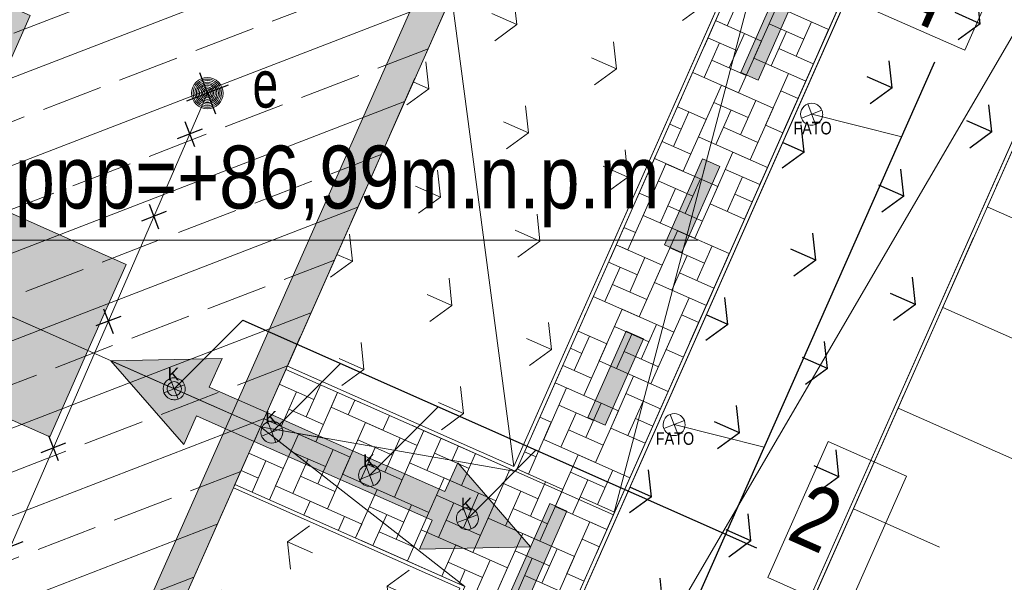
# Model space of a CAD drawing. Header units: metres. Extents: x 7446797 to 7447602, y 5789497 to 5790002.
# Tile 38 of 66: x 7447259 to 7447274, y 5789832 to 5789841. Entities that reach past the tile are written whole.
import ezdxf
from ezdxf.xclip import XClip

# ---------------------------------------------------------------- set-up
doc = ezdxf.new("R2010")
doc.units = ezdxf.units.M
doc.header["$MEASUREMENT"] = 0
doc.header["$XCLIPFRAME"] = 0
doc.linetypes.add('2_KTCR02', pattern=[1.5, 1, -0.5])
doc.linetypes.add('Kropki i Kreski', pattern=[3.6, 1.8, -0.9000000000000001, 0, -0.8999999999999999])
doc.layers.add('130-Z Teren', color=7, linetype='Continuous')
doc.layers.add('700-L Mapa 1_500 dwg', color=7, linetype='Continuous')
for name, color, linetype, lineweight in [('130-Z Teren1', 7, 'Continuous', 13), ('130-Z Teren114', 113, 'Continuous', 25), ('130-Z Teren21', 37, 'Continuous', 5), ('130-Z Teren252', 70, 'Continuous', 13), ('130-Z Teren69', 41, 'Continuous', 13), ('130-Z Teren93', 254, 'Continuous', 13), ('130-Z Teren94', 9, 'Continuous', 13), ('310-W Oświetlenie1', 7, 'Continuous', 13), ('450-K Belki21', 37, 'Continuous', 5), ('450-K Belki69', 41, 'Continuous', 13), ('708-L Opisy sytuacji 1_500 do legendy11', 7, 'Continuous', 13), ('708-L Opisy sytuacji 1_500 do legendy25', 5, 'Continuous', 13), ('708-L Opisy sytuacji 1_500 do legendy85', 1, 'Continuous', 25), ('718-L Elementy do rozbiórki85', 1, 'Continuous', 25), ('720-L Oznakowanie lądowiska1', 7, 'Continuous', 13), ('720-L Oznakowanie lądowiska253', 2, 'Continuous', 13), ('720-L Oznakowanie lądowiska91', 255, 'Continuous', 13), ('720-L Oznakowanie lądowiska94', 9, 'Continuous', 13), ('810-G Ogólne2', 4, 'Continuous', 20), ('ex_02_DXF_MZ_9_KTCR_D_L_17', 9, 'Continuous', 18), ('ex_02_DXF_MZ_9_SUPE_D_L_31', 9, 'Continuous', 18), ('ex_02_DXF_MZ_9_SUUE_D_T_97', 9, 'Continuous', 18), ('ex_02_DXF_MZ_9_SUUE_E_T_87', 9, 'Continuous', 18)]:
    doc.layers.add(name, color=color, linetype=linetype, lineweight=lineweight)
doc.styles.add('STYL_AUTOMATYCZNY_1', font='Arial.ttf', dxfattribs={"width": 0.7})
doc.styles.add('STYL_AUTOMATYCZNY_3', font='Arial Narrow.ttf')
doc.styles.add('STYL_AUTOMATYCZNY_4', font='Arial.ttf')
doc.dimstyles.new('STYL_AUTOMATYCZNY__3', dxfattribs={"dimtxt": 0.18, "dimasz": 0.456, "dimexe": 0.18, "dimexo": 0.0625, "dimgap": 0, "dimtad": 0, "dimtih": 1, "dimtoh": 1, "dimdec": 4, "dimzin": 0, "dimdsep": 46, "dimcen": 0.09, "dimadec": 0, "dimazin": 0, "dimtfac": 1, "dimtdec": 4, "dimtmove": 0, "dimatfit": 3, "dimldrblk": 'ARROWHEAD_1', "dimfxl": 1, "dimtolj": 1, "dimtzin": 0, "dimarcsym": 0})

# ---------------------------------------------------------------- blocks, each defined once
blk = doc.blocks.new('Rysunek_1_9', base_point=(7447199.999970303, 5789749.99999933, -0.8674))
at = {"layer": 'ex_02_DXF_MZ_9_KTCR_D_L_17', "color": 9, "linetype": '2_KTCR02', "lineweight": 18}
blk.add_line((7447265.513352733, 5789841.60130061, -0.8674), (7447259.409699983, 5789827.8271, -0.8674), dxfattribs=at)
at = {"layer": 'ex_02_DXF_MZ_9_SUPE_D_L_31', "color": 9, "linetype": 'Continuous', "lineweight": 18}
blk.add_line((7447261.604341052, 5789839.99365749, -0.8674), (7447258.031885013, 5789831.767771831, -0.8674), dxfattribs=at)
at = {"layer": 'ex_02_DXF_MZ_9_SUUE_D_T_97', "color": 9, "linetype": 'Continuous', "lineweight": 18}
for radius in [0.25, 0.225, 0.2, 0.175, 0.15, 0.125, 0.1, 0.075, 0.05, 0.025, 0.00715]:
    blk.add_circle((7447261.604341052, 5789839.99365749, -0.8674), radius, dxfattribs=at)
at = {"layer": 'ex_02_DXF_MZ_9_SUUE_E_T_87', "color": 9, "linetype": 'Continuous', "lineweight": 18, "insert": (7447262.322931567, 5789840.133929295, -0.8674), "char_height": 0.75, "attachment_point": 4, "style": 'STYL_AUTOMATYCZNY_1'}
blk.add_mtext('\\A1;{\\pql;\\fArial|b0|i0|c238|p0;\\W0.700000;e}', dxfattribs=at)
blk = doc.blocks.new('*X5', base_point=(7447251.909700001, 5789835.3271, -0.8674))
at = {"layer": '130-Z Teren93', "color": 254, "linetype": 'Continuous', "lineweight": 13}
for p, q in [((7447270.234864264, 5789841.889333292, -0.8674), (7447269.870248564, 5789841.066499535, -0.8674)), ((7447270.297265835, 5789840.549144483, -0.8674), (7447270.661881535, 5789841.37197824, -0.8674)), ((7447271.484715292, 5789841.00736254, -0.8674), (7447270.661881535, 5789841.37197824, -0.8674)), ((7447270.418804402, 5789840.823422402, -0.8674), (7447269.687396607, 5789841.147525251, -0.8674)), ((7447269.870248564, 5789841.066499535, -0.8674), (7447269.687396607, 5789841.147525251, -0.8674)), ((7447270.540342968, 5789841.097700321, -0.8674), (7447271.088898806, 5789840.854623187, -0.8674)), ((7447270.967360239, 5789840.580345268, -0.8674), (7447271.210437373, 5789841.128901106, -0.8674)), ((7447271.484715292, 5789841.00736254, -0.8674), (7447271.120099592, 5789840.184528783, -0.8674)), ((7447269.565858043, 5789840.873247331, -0.8674), (7447270.022987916, 5789840.67068305, -0.8674)), ((7447269.90144935, 5789840.396405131, -0.8674), (7447270.144526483, 5789840.944960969, -0.8674)), ((7447270.814620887, 5789840.976161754, -0.8674), (7447270.571543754, 5789840.427605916, -0.8674)), ((7447269.748709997, 5789840.792221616, -0.8674), (7447269.505632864, 5789840.243665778, -0.8674)), ((7447270.418804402, 5789840.823422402, -0.8674), (7447270.054188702, 5789840.000588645, -0.8674)), ((7447271.241638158, 5789840.458806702, -0.8674), (7447270.693082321, 5789840.701883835, -0.8674)), ((7447271.120099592, 5789840.184528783, -0.8674), (7447270.297265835, 5789840.549144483, -0.8674)), ((7447270.175727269, 5789840.274866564, -0.8674), (7447269.627171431, 5789840.517943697, -0.8674)), ((7447270.054188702, 5789840.000588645, -0.8674), (7447269.322780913, 5789840.324691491, -0.8674)), ((7447270.481205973, 5789839.483233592, -0.8674), (7447270.845821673, 5789840.306067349, -0.8674)), ((7447271.120102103, 5789840.18452767, -0.8674), (7447270.845821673, 5789840.306067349, -0.8674)), ((7447269.415295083, 5789839.299293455, -0.8674), (7447269.779910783, 5789840.122127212, -0.8674)), ((7447270.60274454, 5789839.757511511, -0.8674), (7447269.779910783, 5789840.122127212, -0.8674)), ((7447270.724283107, 5789840.03178943, -0.8674), (7447270.998563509, 5789839.910249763, -0.8674)), ((7447269.53683365, 5789839.573571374, -0.8674), (7447269.079703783, 5789839.776135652, -0.8674)), ((7447269.658372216, 5789839.847849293, -0.8674), (7447270.206928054, 5789839.604772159, -0.8674)), ((7447270.085389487, 5789839.33049424, -0.8674), (7447270.328466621, 5789839.879050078, -0.8674)), ((7447270.60274454, 5789839.757511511, -0.8674), (7447270.23812884, 5789838.934677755, -0.8674)), ((7447269.019478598, 5789839.146554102, -0.8674), (7447269.262555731, 5789839.69510994, -0.8674)), ((7447269.932650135, 5789839.726310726, -0.8674), (7447269.689573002, 5789839.177754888, -0.8674)), ((7447268.958165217, 5789839.501857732, -0.8674), (7447269.141017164, 5789839.420832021, -0.8674)), ((7447269.53683365, 5789839.573571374, -0.8674), (7447269.17221795, 5789838.750737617, -0.8674)), ((7447270.359667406, 5789839.208955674, -0.8674), (7447269.811111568, 5789839.452032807, -0.8674)), ((7447270.755486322, 5789839.361693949, -0.8674), (7447270.481205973, 5789839.483233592, -0.8674)), ((7447270.23812884, 5789838.934677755, -0.8674), (7447269.415295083, 5789839.299293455, -0.8674)), ((7447269.293756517, 5789839.025015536, -0.8674), (7447268.836626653, 5789839.227579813, -0.8674)), ((7447269.599235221, 5789838.233382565, -0.8674), (7447269.963850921, 5789839.056216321, -0.8674)), ((7447270.512409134, 5789838.813138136, -0.8674), (7447269.963850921, 5789839.056216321, -0.8674)), ((7447268.533324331, 5789838.049442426, -0.8674), (7447268.897940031, 5789838.872276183, -0.8674)), ((7447269.17221795, 5789838.750737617, -0.8674), (7447268.715088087, 5789838.953301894, -0.8674)), ((7447269.720773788, 5789838.507660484, -0.8674), (7447268.897940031, 5789838.872276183, -0.8674)), ((7447269.842312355, 5789838.781938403, -0.8674), (7447270.390868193, 5789838.538861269, -0.8674)), ((7447270.116590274, 5789838.660399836, -0.8674), (7447269.87351314, 5789838.111843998, -0.8674)), ((7447268.776401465, 5789838.597998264, -0.8674), (7447269.324957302, 5789838.354921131, -0.8674)), ((7447269.203418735, 5789838.080643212, -0.8674), (7447269.446495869, 5789838.62919905, -0.8674)), ((7447269.720773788, 5789838.507660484, -0.8674), (7447269.356158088, 5789837.684826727, -0.8674)), ((7447268.654862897, 5789838.323720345, -0.8674), (7447268.472010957, 5789838.404746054, -0.8674)), ((7447269.050679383, 5789838.476459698, -0.8674), (7447268.80760225, 5789837.92790386, -0.8674)), ((7447270.269331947, 5789838.264582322, -0.8674), (7447269.995051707, 5789838.386121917, -0.8674)), ((7447268.654862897, 5789838.323720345, -0.8674), (7447268.290247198, 5789837.500886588, -0.8674)), ((7447269.477696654, 5789837.959104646, -0.8674), (7447268.929140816, 5789838.202181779, -0.8674)), ((7447270.147793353, 5789837.990304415, -0.8674), (7447269.599235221, 5789838.233382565, -0.8674)), ((7447269.356158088, 5789837.684826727, -0.8674), (7447268.533324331, 5789838.049442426, -0.8674)), ((7447268.411785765, 5789837.775164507, -0.8674), (7447268.228933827, 5789837.856190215, -0.8674)), ((7447268.717264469, 5789836.983531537, -0.8674), (7447269.081880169, 5789837.806365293, -0.8674)), ((7447269.904713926, 5789837.441749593, -0.8674), (7447269.081880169, 5789837.806365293, -0.8674)), ((7447268.838803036, 5789837.257809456, -0.8674), (7447268.107395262, 5789837.581912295, -0.8674)), ((7447268.290247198, 5789837.500886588, -0.8674), (7447268.107395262, 5789837.581912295, -0.8674)), ((7447269.387358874, 5789837.014732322, -0.8674), (7447269.630436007, 5789837.56328816, -0.8674)), ((7447268.960341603, 5789837.532087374, -0.8674), (7447269.508897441, 5789837.289010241, -0.8674)), ((7447269.234619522, 5789837.410548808, -0.8674), (7447268.991542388, 5789836.86199297, -0.8674)), ((7447269.904713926, 5789837.441749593, -0.8674), (7447269.540098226, 5789836.618915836, -0.8674)), ((7447267.985856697, 5789837.307634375, -0.8674), (7447268.44298655, 5789837.105070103, -0.8674)), ((7447268.321447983, 5789836.830792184, -0.8674), (7447268.564525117, 5789837.379348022, -0.8674)), ((7447268.838803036, 5789837.257809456, -0.8674), (7447268.474187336, 5789836.434975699, -0.8674)), ((7447268.168708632, 5789837.226608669, -0.8674), (7447267.925631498, 5789836.678052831, -0.8674)), ((7447269.661636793, 5789836.893193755, -0.8674), (7447269.113080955, 5789837.136270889, -0.8674)), ((7447268.595725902, 5789836.709253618, -0.8674), (7447268.047170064, 5789836.95233075, -0.8674)), ((7447269.540098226, 5789836.618915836, -0.8674), (7447268.717264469, 5789836.983531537, -0.8674)), ((7447268.474187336, 5789836.434975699, -0.8674), (7447267.742779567, 5789836.759078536, -0.8674)), ((7447268.901204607, 5789835.917620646, -0.8674), (7447269.265820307, 5789836.740454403, -0.8674)), ((7447269.540100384, 5789836.618914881, -0.8674), (7447269.265820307, 5789836.740454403, -0.8674)), ((7447267.835293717, 5789835.733680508, -0.8674), (7447268.199909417, 5789836.556514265, -0.8674)), ((7447269.022743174, 5789836.191898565, -0.8674), (7447268.199909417, 5789836.556514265, -0.8674)), ((7447269.14428174, 5789836.466176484, -0.8674), (7447269.41856179, 5789836.344636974, -0.8674)), ((7447268.505388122, 5789835.764881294, -0.8674), (7447268.748465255, 5789836.313437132, -0.8674)), ((7447267.956832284, 5789836.007958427, -0.8674), (7447267.499702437, 5789836.210522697, -0.8674)), ((7447268.078370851, 5789836.282236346, -0.8674), (7447268.626926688, 5789836.039159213, -0.8674)), ((7447268.35264877, 5789836.16069778, -0.8674), (7447268.109571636, 5789835.612141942, -0.8674)), ((7447269.022743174, 5789836.191898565, -0.8674), (7447268.658127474, 5789835.369064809, -0.8674)), ((7447267.439477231, 5789835.580941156, -0.8674), (7447267.682554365, 5789836.129496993, -0.8674)), ((7447267.956832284, 5789836.007958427, -0.8674), (7447267.592216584, 5789835.18512467, -0.8674)), ((7447267.378163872, 5789835.936244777, -0.8674), (7447267.561015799, 5789835.855219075, -0.8674)), ((7447268.779666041, 5789835.643342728, -0.8674), (7447268.231110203, 5789835.886419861, -0.8674)), ((7447269.175484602, 5789835.79608116, -0.8674), (7447268.901204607, 5789835.917620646, -0.8674)), ((7447268.658127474, 5789835.369064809, -0.8674), (7447267.835293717, 5789835.733680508, -0.8674)), ((7447267.71375515, 5789835.459402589, -0.8674), (7447267.256625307, 5789835.661966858, -0.8674)), ((7447267.592216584, 5789835.18512467, -0.8674), (7447267.135086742, 5789835.387688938, -0.8674)), ((7447268.019233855, 5789834.667769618, -0.8674), (7447268.383849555, 5789835.490603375, -0.8674)), ((7447268.932407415, 5789835.247525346, -0.8674), (7447268.383849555, 5789835.490603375, -0.8674)), ((7447262.7488164, 5789835.362535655, -0.8674), (7447263.297372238, 5789835.119458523, -0.8674)), ((7447263.023094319, 5789835.240997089, -0.8674), (7447262.780017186, 5789834.692441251, -0.8674)), ((7447263.175833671, 5789834.845180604, -0.8674), (7447263.401847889, 5789835.355230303, -0.8674)), ((7447263.676125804, 5789835.233691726, -0.8674), (7447263.328573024, 5789834.449364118, -0.8674)), ((7447263.571650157, 5789834.997919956, -0.8674), (7447263.676125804, 5789835.233691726, -0.8674)), ((7447266.953322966, 5789834.48382948, -0.8674), (7447267.317938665, 5789835.306663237, -0.8674)), ((7447268.140772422, 5789834.942047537, -0.8674), (7447267.317938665, 5789835.306663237, -0.8674)), ((7447268.262310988, 5789835.216325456, -0.8674), (7447268.810866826, 5789834.973248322, -0.8674)), ((7447263.950403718, 5789835.112153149, -0.8674), (7447263.845928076, 5789834.876381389, -0.8674)), ((7447267.62341737, 5789834.515030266, -0.8674), (7447267.866494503, 5789835.063586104, -0.8674)), ((7447268.536588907, 5789835.09478689, -0.8674), (7447268.293511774, 5789834.546231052, -0.8674)), ((7447263.45011159, 5789834.723642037, -0.8674), (7447262.901555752, 5789834.96671917, -0.8674)), ((7447264.394483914, 5789834.633304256, -0.8674), (7447263.571650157, 5789834.997919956, -0.8674)), ((7447267.196400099, 5789835.032385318, -0.8674), (7447267.744955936, 5789834.789308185, -0.8674)), ((7447267.470678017, 5789834.910846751, -0.8674), (7447267.227600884, 5789834.362290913, -0.8674)), ((7447268.140772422, 5789834.942047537, -0.8674), (7447267.776156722, 5789834.11921378, -0.8674)), ((7447263.328573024, 5789834.449364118, -0.8674), (7447262.505739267, 5789834.813979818, -0.8674)), ((7447263.755590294, 5789833.932009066, -0.8674), (7447264.120205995, 5789834.754842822, -0.8674)), ((7447264.943039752, 5789834.390227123, -0.8674), (7447264.120205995, 5789834.754842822, -0.8674)), ((7447264.498959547, 5789834.869075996, -0.8674), (7447264.394483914, 5789834.633304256, -0.8674)), ((7447267.074861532, 5789834.758107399, -0.8674), (7447266.710245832, 5789833.935273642, -0.8674)), ((7447267.074861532, 5789834.758107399, -0.8674), (7447266.892009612, 5789834.839133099, -0.8674)), ((7447268.689330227, 5789834.698969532, -0.8674), (7447268.415050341, 5789834.820508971, -0.8674)), ((7447264.821501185, 5789834.115949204, -0.8674), (7447265.047515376, 5789834.625998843, -0.8674)), ((7447267.897695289, 5789834.393491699, -0.8674), (7447267.349139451, 5789834.636568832, -0.8674)), ((7447268.567791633, 5789834.424691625, -0.8674), (7447268.019233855, 5789834.667769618, -0.8674)), ((7447262.689679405, 5789833.748068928, -0.8674), (7447263.054295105, 5789834.570902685, -0.8674)), ((7447263.877128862, 5789834.206286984, -0.8674), (7447263.054295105, 5789834.570902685, -0.8674)), ((7447263.998667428, 5789834.480564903, -0.8674), (7447264.547223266, 5789834.237487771, -0.8674)), ((7447264.4256847, 5789833.963209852, -0.8674), (7447264.668761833, 5789834.51176569, -0.8674)), ((7447265.321793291, 5789834.504460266, -0.8674), (7447265.095779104, 5789833.994410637, -0.8674)), ((7447267.776156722, 5789834.11921378, -0.8674), (7447266.953322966, 5789834.48382948, -0.8674)), ((7447262.932756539, 5789834.296624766, -0.8674), (7447263.481312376, 5789834.053547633, -0.8674)), ((7447263.359773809, 5789833.779269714, -0.8674), (7447263.602850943, 5789834.327825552, -0.8674)), ((7447264.272945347, 5789834.359026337, -0.8674), (7447264.029868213, 5789833.810470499, -0.8674)), ((7447264.943039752, 5789834.390227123, -0.8674), (7447264.578424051, 5789833.567393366, -0.8674)), ((7447265.49159559, 5789834.147149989, -0.8674), (7447265.596071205, 5789834.38292169, -0.8674)), ((7447266.831784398, 5789834.209551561, -0.8674), (7447266.648932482, 5789834.290577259, -0.8674)), ((7447262.811217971, 5789834.022346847, -0.8674), (7447262.262662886, 5789834.265423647, -0.8674)), ((7447262.317312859, 5789833.648249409, -0.8674), (7447262.536940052, 5789834.143885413, -0.8674)), ((7447263.207034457, 5789834.175086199, -0.8674), (7447262.963957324, 5789833.626530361, -0.8674)), ((7447263.877128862, 5789834.206286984, -0.8674), (7447263.512513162, 5789833.383453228, -0.8674)), ((7447265.644334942, 5789833.751333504, -0.8674), (7447264.821501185, 5789834.115949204, -0.8674)), ((7447265.765873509, 5789834.025611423, -0.8674), (7447265.217317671, 5789834.268688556, -0.8674)), ((7447265.870349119, 5789834.261383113, -0.8674), (7447265.644334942, 5789833.751333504, -0.8674)), ((7447267.137263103, 5789833.41791859, -0.8674), (7447267.501878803, 5789834.240752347, -0.8674)), ((7447268.32471256, 5789833.876136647, -0.8674), (7447267.501878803, 5789834.240752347, -0.8674)), ((7447262.14112395, 5789833.991145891, -0.8674), (7447262.415401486, 5789833.869607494, -0.8674)), ((7447262.811217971, 5789834.022346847, -0.8674), (7447262.59159078, 5789833.526710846, -0.8674)), ((7447264.699962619, 5789833.841671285, -0.8674), (7447264.151406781, 5789834.084748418, -0.8674)), ((7447266.071352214, 5789833.233978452, -0.8674), (7447266.418904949, 5789834.01830596, -0.8674)), ((7447267.25880167, 5789833.692196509, -0.8674), (7447266.527393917, 5789834.01629934, -0.8674)), ((7447266.710245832, 5789833.935273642, -0.8674), (7447266.527393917, 5789834.01629934, -0.8674)), ((7447267.380340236, 5789833.966474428, -0.8674), (7447267.928896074, 5789833.723397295, -0.8674)), ((7447267.807357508, 5789833.449119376, -0.8674), (7447268.050434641, 5789833.997675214, -0.8674)), ((7447263.634051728, 5789833.657731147, -0.8674), (7447263.08549589, 5789833.90080828, -0.8674)), ((7447264.578424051, 5789833.567393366, -0.8674), (7447263.755590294, 5789833.932009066, -0.8674)), ((7447265.005441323, 5789833.050038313, -0.8674), (7447265.370057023, 5789833.87287207, -0.8674)), ((7447266.19289078, 5789833.508256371, -0.8674), (7447265.370057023, 5789833.87287207, -0.8674)), ((7447266.741446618, 5789833.265179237, -0.8674), (7447266.984523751, 5789833.813735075, -0.8674)), ((7447267.654618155, 5789833.844935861, -0.8674), (7447267.411541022, 5789833.296380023, -0.8674)), ((7447268.32471256, 5789833.876136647, -0.8674), (7447267.96009686, 5789833.05330289, -0.8674)), ((7447263.512513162, 5789833.383453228, -0.8674), (7447262.689679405, 5789833.748068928, -0.8674)), ((7447263.962980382, 5789832.91901803, -0.8674), (7447264.304146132, 5789833.688931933, -0.8674)), ((7447265.126979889, 5789833.324316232, -0.8674), (7447264.304146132, 5789833.688931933, -0.8674)), ((7447266.314429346, 5789833.78253429, -0.8674), (7447266.862985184, 5789833.539457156, -0.8674)), ((7447266.588707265, 5789833.660995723, -0.8674), (7447266.345630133, 5789833.112439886, -0.8674)), ((7447267.25880167, 5789833.692196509, -0.8674), (7447266.89418597, 5789832.869362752, -0.8674)), ((7447263.140146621, 5789833.283633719, -0.8674), (7447263.238235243, 5789833.504991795, -0.8674)), ((7447264.061069, 5789833.140376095, -0.8674), (7447263.238235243, 5789833.504991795, -0.8674)), ((7447265.248518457, 5789833.598594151, -0.8674), (7447265.797074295, 5789833.355517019, -0.8674)), ((7447265.675535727, 5789833.0812391, -0.8674), (7447265.918612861, 5789833.629794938, -0.8674)), ((7447266.19289078, 5789833.508256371, -0.8674), (7447265.82827508, 5789832.685422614, -0.8674)), ((7447268.081635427, 5789833.327580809, -0.8674), (7447267.533079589, 5789833.570657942, -0.8674)), ((7447264.182607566, 5789833.414654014, -0.8674), (7447264.731163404, 5789833.171576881, -0.8674)), ((7447264.609624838, 5789832.897298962, -0.8674), (7447264.85270197, 5789833.4458548, -0.8674)), ((7447265.522796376, 5789833.477055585, -0.8674), (7447265.279719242, 5789832.928499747, -0.8674)), ((7447267.015724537, 5789833.143640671, -0.8674), (7447266.467168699, 5789833.386717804, -0.8674)), ((7447267.96009686, 5789833.05330289, -0.8674), (7447267.137263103, 5789833.41791859, -0.8674)), ((7447263.688702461, 5789833.040556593, -0.8674), (7447263.786791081, 5789833.261914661, -0.8674)), ((7447264.456885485, 5789833.293115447, -0.8674), (7447264.237258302, 5789832.797479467, -0.8674)), ((7447265.126979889, 5789833.324316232, -0.8674), (7447264.785814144, 5789832.55440234, -0.8674)), ((7447265.949813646, 5789832.959700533, -0.8674), (7447265.401257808, 5789833.202777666, -0.8674)), ((7447266.89418597, 5789832.869362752, -0.8674), (7447266.071352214, 5789833.233978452, -0.8674)), ((7447264.061069, 5789833.140376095, -0.8674), (7447263.962980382, 5789832.91901803, -0.8674)), ((7447265.82827508, 5789832.685422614, -0.8674), (7447265.005441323, 5789833.050038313, -0.8674)), ((7447267.321203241, 5789832.3520077, -0.8674), (7447267.685818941, 5789833.174841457, -0.8674)), ((7447267.960098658, 5789833.053302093, -0.8674), (7447267.685818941, 5789833.174841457, -0.8674)), ((7447264.883902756, 5789832.775760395, -0.8674), (7447264.335346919, 5789833.018837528, -0.8674)), ((7447266.255292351, 5789832.168067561, -0.8674), (7447266.619908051, 5789832.990901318, -0.8674)), ((7447267.442741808, 5789832.626285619, -0.8674), (7447266.619908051, 5789832.990901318, -0.8674)), ((7447267.564280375, 5789832.900563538, -0.8674), (7447267.838560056, 5789832.77902419, -0.8674)), ((7447265.334369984, 5789832.311325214, -0.8674), (7447265.553997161, 5789832.806961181, -0.8674)), ((7447266.376830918, 5789832.44234548, -0.8674), (7447265.553997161, 5789832.806961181, -0.8674)), ((7447266.498369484, 5789832.716623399, -0.8674), (7447267.046925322, 5789832.473546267, -0.8674)), ((7447266.925386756, 5789832.199268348, -0.8674), (7447267.168463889, 5789832.747824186, -0.8674)), ((7447265.859475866, 5789832.01532821, -0.8674), (7447266.102552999, 5789832.563884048, -0.8674)), ((7447266.772647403, 5789832.595084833, -0.8674), (7447266.52957027, 5789832.046528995, -0.8674)), ((7447267.442741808, 5789832.626285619, -0.8674), (7447267.078126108, 5789831.803451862, -0.8674)), ((7447265.432458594, 5789832.532683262, -0.8674), (7447265.981014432, 5789832.289606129, -0.8674)), ((7447265.706736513, 5789832.411144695, -0.8674), (7447265.608647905, 5789832.18978665, -0.8674)), ((7447266.376830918, 5789832.44234548, -0.8674), (7447266.012215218, 5789831.619511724, -0.8674)), ((7447267.199664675, 5789832.077729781, -0.8674), (7447266.651108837, 5789832.320806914, -0.8674)), ((7447267.595482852, 5789832.230468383, -0.8674), (7447267.321203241, 5789832.3520077, -0.8674))]:
    blk.add_line(p, q, dxfattribs=at)
blk = doc.blocks.new('ARROWHEAD_1')
at = {"color": 0, "linetype": 'Continuous', "lineweight": 0}
blk.add_line((0, 0), (-1, 0), dxfattribs=at)
blk.add_circle((0, 0), 0.25, dxfattribs=at)

msp = doc.modelspace()

# ---------------------------------------------------------------- hatches: boundary and pattern name
at = {"layer": '130-Z Teren114', "linetype": 'Continuous', "lineweight": 25}
h = msp.add_hatch(dxfattribs=at)
h.set_pattern_fill('TRAWA', color=113, style=0, pattern_type=2)
h.set_pattern_definition([(156.1008093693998, (7447268.847982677, 5789831.848146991), (1.215386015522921, 2.742779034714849), [0.4330125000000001, -1.29904]), (156.1008093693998, (7447268.663903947, 5789833.570388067), (1.215386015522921, 2.742779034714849), [0.4330125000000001, -1.29904]), (96.10080936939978, (7447268.847982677, 5789831.848146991), (2.98300932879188, 0.3188343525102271), [0.4330125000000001, -1.29904]), (96.10080936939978, (7447267.264439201, 5789832.549850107), (2.98300932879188, 0.3188343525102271), [0.4330125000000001, -1.29904]), (216.1008093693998, (7447268.847982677, 5789831.848146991), (-1.76762331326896, 2.423944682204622), [0.4330125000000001, -1.29904]), (216.1008093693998, (7447267.264439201, 5789832.549850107), (-1.76762331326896, 2.423944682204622), [0.4330125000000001, -1.29904])])
h.paths.add_polyline_path([(7447262.342294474, 5789820.227423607), (7447264.037727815, 5789815.833790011), (7447277.479621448, 5789846.168434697), (7447273.086309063, 5789844.47359529)])
at = {"layer": '130-Z Teren252', "linetype": 'Continuous', "lineweight": 13}
h = msp.add_hatch(dxfattribs=at)
h.set_pattern_fill('TRAWA', color=70, style=0, pattern_type=2)
h.set_pattern_definition([(156.1008166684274, (7447264.276683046, 5789833.873790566), (1.215385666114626, 2.742779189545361), [0.4330125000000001, -1.29904]), (156.1008166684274, (7447264.092604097, 5789835.596031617), (1.215385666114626, 2.742779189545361), [0.4330125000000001, -1.29904]), (96.10081666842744, (7447264.276683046, 5789833.873790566), (2.98300928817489, 0.3188347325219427), [0.4330125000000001, -1.29904]), (96.10081666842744, (7447262.693139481, 5789834.57549348), (2.98300928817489, 0.3188347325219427), [0.4330125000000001, -1.29904]), (216.1008166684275, (7447264.276683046, 5789833.873790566), (-1.767623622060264, 2.423944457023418), [0.4330125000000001, -1.29904]), (216.1008166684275, (7447262.693139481, 5789834.57549348), (-1.767623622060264, 2.423944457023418), [0.4330125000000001, -1.29904])])
h.paths.add_polyline_path([(7447266.479784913, 5789834.056956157), (7447270.685019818, 5789843.546973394), (7447265.486627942, 5789841.540995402), (7447262.877600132, 5789835.653163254)])
h = msp.add_hatch(dxfattribs=at)
h.set_pattern_fill('TRAWA', color=70, style=0, pattern_type=2)
h.set_pattern_definition([(336.1008166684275, (7447264.27668306, 5789833.873790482), (1.215385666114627, 2.742779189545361), [0.4330125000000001, -1.29904]), (336.1008166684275, (7447264.46076201, 5789832.151549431), (1.215385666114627, 2.742779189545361), [0.4330125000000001, -1.29904]), (276.1008166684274, (7447264.27668306, 5789833.873790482), (2.98300928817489, 0.3188347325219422), [0.4330125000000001, -1.29904]), (276.1008166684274, (7447265.860226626, 5789833.172087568), (2.98300928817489, 0.3188347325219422), [0.4330125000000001, -1.29904]), (36.10081666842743, (7447264.27668306, 5789833.873790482), (-1.767623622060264, 2.423944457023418), [0.4330125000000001, -1.29904]), (36.10081666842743, (7447265.860226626, 5789833.172087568), (-1.767623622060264, 2.423944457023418), [0.4330125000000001, -1.29904])])
h.paths.add_polyline_path([(7447265.620911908, 5789832.118725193), (7447262.018727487, 5789833.71493278), (7447259.409699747, 5789827.827099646), (7447261.415676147, 5789822.628709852)])
at = {"layer": '130-Z Teren93', "linetype": 'Continuous', "lineweight": 13}
h = msp.add_hatch(dxfattribs=at)
h.set_pattern_fill('BETON_ZBROJONY', color=254, style=0, pattern_type=2)
h.set_pattern_definition([(21.10081458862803, (7447255.591217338, 5789837.722512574), (-0.4680130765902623, 1.212832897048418), []), (21.10081458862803, (7447255.3572108, 5789838.328929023), (-0.4680130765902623, 1.212832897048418), [0.974999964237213, -0.324999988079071])])
h.paths.add_polyline_path([(7447251.772735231, 5789847.617925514), (7447248.734269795, 5789840.760977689), (7447245.695804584, 5789833.904030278), (7447259.409700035, 5789827.827099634), (7447262.448165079, 5789834.684047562), (7447265.486630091, 5789841.54099546)])
at = {"layer": '720-L Oznakowanie lądowiska253', "linetype": 'Continuous', "lineweight": 13}
for points in [[(7447248.734269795, 5789840.760977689), (7447249.191399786, 5789840.558413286), (7447252.027300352, 5789846.958231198), (7447264.82693601, 5789841.286429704), (7447261.991035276, 5789834.886611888), (7447262.448165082, 5789834.68404756), (7447265.486630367, 5789841.540995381), (7447251.772734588, 5789847.617925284)], [(7447248.734269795, 5789840.760977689), (7447245.695804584, 5789833.904030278), (7447259.409700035, 5789827.827099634), (7447262.448165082, 5789834.68404756), (7447261.991035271, 5789834.886611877), (7447259.155134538, 5789828.486794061), (7447246.355498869, 5789834.158595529), (7447249.191399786, 5789840.558413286)]]:
    msp.add_hatch(color=2, dxfattribs=at).paths.add_polyline_path(points)
at = {"layer": '720-L Oznakowanie lądowiska91', "linetype": 'Continuous', "lineweight": 13}
for points in [[(7447251.477048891, 5789839.545591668), (7447255.408365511, 5789837.803538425), (7447255.610929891, 5789838.260668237), (7447254.422392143, 5789838.787335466), (7447254.5844437, 5789839.153039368), (7447257.327222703, 5789837.937653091), (7447257.165171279, 5789837.571949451), (7447255.976633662, 5789838.09861668), (7447255.774069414, 5789837.641486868), (7447259.705386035, 5789835.899433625), (7447260.313079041, 5789837.270823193), (7447257.570299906, 5789838.486209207), (7447258.785686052, 5789841.228988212), (7447256.042906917, 5789842.444374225), (7447254.827521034, 5789839.701595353), (7447252.084741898, 5789840.916981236)], [(7447270.361752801, 5789840.201053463), (7447270.969441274, 5789841.572444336), (7447270.69516299, 5789841.693982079), (7447270.087474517, 5789840.322591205)], [(7447251.477048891, 5789839.545591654), (7447250.869355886, 5789838.174202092), (7447253.61213488, 5789836.95881595), (7447252.396748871, 5789834.216037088), (7447255.139527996, 5789833.000651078), (7447256.354913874, 5789835.743430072), (7447259.097692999, 5789834.528044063), (7447259.705386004, 5789835.899433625), (7447255.774069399, 5789837.641486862), (7447255.571505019, 5789837.184357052), (7447256.760042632, 5789836.657689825), (7447256.597991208, 5789836.291985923), (7447253.855212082, 5789837.507372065), (7447254.017263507, 5789837.873075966), (7447255.205801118, 5789837.346408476), (7447255.408365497, 5789837.803538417)], [(7447269.146375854, 5789837.458271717), (7447269.17620052, 5789837.525578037), (7447269.754064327, 5789838.829662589), (7447269.542930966, 5789838.923219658), (7447269.479786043, 5789838.951200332), (7447268.87209757, 5789837.57980946)], [(7447267.930998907, 5789834.715489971), (7447268.538687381, 5789836.086880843), (7447268.264409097, 5789836.208418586), (7447267.656720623, 5789834.837027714)], [(7447266.745185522, 5789832.779942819), (7447265.586216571, 5789834.113843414), (7447265.383652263, 5789833.65671356), (7447263.463706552, 5789834.50748395), (7447262.549447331, 5789834.912612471), (7447261.635187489, 5789835.317741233), (7447261.837751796, 5789835.774871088), (7447260.071089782, 5789835.737382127), (7447261.230058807, 5789834.403481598), (7447261.432623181, 5789834.860611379), (7447262.346882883, 5789834.455482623), (7447263.261142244, 5789834.050354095), (7447265.181087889, 5789833.199583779), (7447264.978523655, 5789832.742453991)], [(7447267.323314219, 5789833.344096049), (7447267.049036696, 5789833.465635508), (7447266.441339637, 5789832.09424844), (7447266.71561716, 5789831.97270898)]]:
    msp.add_hatch(color=8, dxfattribs=at).paths.add_polyline_path(points)

# ---------------------------------------------------------------- linework, layer by layer
at = {"layer": '130-Z Teren1', "color": 7, "linetype": 'Continuous', "lineweight": 13, "elevation": -0.8674, "flags": 128}
for points in [[(7447251.772735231, 5789847.617925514), (7447248.734269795, 5789840.760977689), (7447245.695804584, 5789833.904030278), (7447259.409700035, 5789827.827099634), (7447262.448165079, 5789834.684047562), (7447265.486630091, 5789841.54099546)], [(7447262.342294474, 5789820.227423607), (7447264.037727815, 5789815.833790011), (7447277.479621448, 5789846.168434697), (7447273.086309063, 5789844.47359529)], [(7447268.064574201, 5789833.289073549), (7447273.007146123, 5789844.443047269), (7447270.764180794, 5789843.577520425), (7447266.510330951, 5789833.977793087), (7447262.853292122, 5789835.598307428), (7447262.448165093, 5789834.684047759), (7447262.043035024, 5789833.769787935), (7447265.700074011, 5789832.149273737), (7447261.446224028, 5789822.549546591), (7447262.311747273, 5789820.3065866), (7447267.254316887, 5789831.46055426)], [(7447266.479784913, 5789834.056956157), (7447270.685019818, 5789843.546973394), (7447265.486627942, 5789841.540995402), (7447262.877600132, 5789835.653163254)], [(7447265.620911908, 5789832.118725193), (7447261.415676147, 5789822.628709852), (7447259.409699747, 5789827.827099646), (7447262.018727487, 5789833.71493278)]]:
    msp.add_lwpolyline(points, close=True, dxfattribs=at)
at = {"layer": '130-Z Teren1', "color": 7, "linetype": 'Continuous', "lineweight": 13, "elevation": -0.8674}
for points in [[(7447274.008826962, 5789838.187741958), (7447276.751605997, 5789836.972355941)], [(7447273.298785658, 5789836.585381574), (7447274.670175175, 5789835.977688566)], [(7447272.588744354, 5789834.98302119), (7447275.331523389, 5789833.767635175)], [(7447271.87870305, 5789833.380660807), (7447273.250092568, 5789832.772967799)]]:
    msp.add_lwpolyline(points, dxfattribs=at)
at = {"layer": '130-Z Teren21', "color": 37, "linetype": 'Continuous', "lineweight": 5}
for p, q in [((7447273.086309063, 5789844.47359529, -0.8674), (7447262.342294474, 5789820.227423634, -0.8674)), ((7447273.007145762, 5789844.443047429, -0.8674), (7447262.311746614, 5789820.306586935, -0.8674)), ((7447270.685021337, 5789843.546973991, -0.8674), (7447266.479784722, 5789834.056955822, -0.8674)), ((7447270.764184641, 5789843.577521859, -0.8674), (7447266.510332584, 5789833.977792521, -0.8674)), ((7447262.877600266, 5789835.653163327, -0.8674), (7447262.853292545, 5789835.598307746, -0.8674)), ((7447266.510332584, 5789833.977792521, -0.8674), (7447262.853292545, 5789835.598307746, -0.8674)), ((7447266.479784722, 5789834.056955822, -0.8674), (7447262.877600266, 5789835.653163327, -0.8674)), ((7447262.043035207, 5789833.76978836, -0.8674), (7447262.018727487, 5789833.71493278, -0.8674)), ((7447265.620911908, 5789832.118725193, -0.8674), (7447262.018727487, 5789833.71493278, -0.8674)), ((7447265.70007521, 5789832.149273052, -0.8674), (7447262.043035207, 5789833.76978836, -0.8674))]:
    msp.add_line(p, q, dxfattribs=at)
at = {"layer": '130-Z Teren69', "color": 41, "linetype": 'Kropki i Kreski', "lineweight": 13}
for p, q in [((7447273.007145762, 5789844.443047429, -0.8674), (7447262.311746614, 5789820.306586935, -0.8674)), ((7447266.510332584, 5789833.977792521, -0.8674), (7447270.76418345, 5789843.577519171, -0.8674)), ((7447266.510332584, 5789833.977792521, -0.8674), (7447262.853292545, 5789835.598307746, -0.8674)), ((7447265.70007521, 5789832.149273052, -0.8674), (7447262.043035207, 5789833.76978836, -0.8674))]:
    msp.add_line(p, q, dxfattribs=at)
at = {"layer": '130-Z Teren94', "color": 9, "linetype": 'Continuous', "lineweight": 13}
for p, q in [((7447262.342294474, 5789820.227423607, -0.8674), (7447277.479621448, 5789846.168434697, -0.8674)), ((7447268.064574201, 5789833.289073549, -0.8674), (7447270.764180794, 5789843.577520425, -0.8674)), ((7447266.479784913, 5789834.056956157, -0.8674), (7447265.486627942, 5789841.540995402, -0.8674)), ((7447248.734269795, 5789840.760977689, -0.8674), (7447262.448165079, 5789834.684047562, -0.8674)), ((7447262.448165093, 5789834.684047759, -0.8674), (7447265.700074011, 5789832.149273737, -0.8674)), ((7447266.510330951, 5789833.977793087, -0.8674), (7447262.448165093, 5789834.684047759, -0.8674)), ((7447268.064574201, 5789833.289073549, -0.8674), (7447266.510330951, 5789833.977793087, -0.8674))]:
    msp.add_line(p, q, dxfattribs=at)
at = {"layer": '310-W Oświetlenie1', "color": 7, "linetype": 'Continuous', "lineweight": 13}
for p, q in [((7447271.152263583, 5789839.822044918, -0.8674), (7447271.278267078, 5789839.495512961, -0.8674)), ((7447271.37853131, 5789839.721780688, -0.8674), (7447271.051999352, 5789839.595777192, -0.8674)), ((7447261.139777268, 5789835.128474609, -0.8674), (7447261.013773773, 5789835.455006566, -0.8674)), ((7447260.913509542, 5789835.22873884, -0.8674), (7447261.2400415, 5789835.354742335, -0.8674)), ((7447262.694018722, 5789834.439755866, -0.8674), (7447262.568015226, 5789834.766287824, -0.8674)), ((7447269.190836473, 5789834.784778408, -0.8674), (7447268.864304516, 5789834.658774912, -0.8674)), ((7447268.964568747, 5789834.885042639, -0.8674), (7447269.090572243, 5789834.558510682, -0.8674)), ((7447262.467750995, 5789834.540020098, -0.8674), (7447262.794282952, 5789834.666023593, -0.8674)), ((7447264.021992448, 5789833.851301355, -0.8674), (7447264.348524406, 5789833.977304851, -0.8674)), ((7447264.248260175, 5789833.751037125, -0.8674), (7447264.122256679, 5789834.077569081, -0.8674)), ((7447265.802501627, 5789833.062318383, -0.8674), (7447265.676498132, 5789833.38885034, -0.8674)), ((7447265.576233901, 5789833.162582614, -0.8674), (7447265.902765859, 5789833.288586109, -0.8674))]:
    msp.add_line(p, q, dxfattribs=at)
at = {"layer": '310-W Oświetlenie1', "color": 7, "linetype": 'Continuous', "lineweight": 13, "elevation": -0.8674, "flags": 128}
for points in [[(7447271.144367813, 5789839.498783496, -0.9999999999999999), (7447271.286162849, 5789839.818774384, -0.9999999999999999)], [(7447261.147673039, 5789835.451736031, -0.9999999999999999), (7447261.005878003, 5789835.131745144, -0.9999999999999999)], [(7447262.701914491, 5789834.763017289, -0.9999999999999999), (7447262.560119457, 5789834.443026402, -0.9999999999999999)], [(7447268.956672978, 5789834.561781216, -0.9999999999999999), (7447269.098468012, 5789834.881772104, -0.9999999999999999)], [(7447264.256155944, 5789834.074298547, -0.9999999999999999), (7447264.114360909, 5789833.754307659, -0.9999999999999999)], [(7447265.810397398, 5789833.385579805, -0.9999999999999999), (7447265.668602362, 5789833.065588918, -0.9999999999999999)]]:
    msp.add_lwpolyline(points, format="xyb", close=True, dxfattribs=at)
at = {"layer": '450-K Belki21', "color": 37, "linetype": 'Continuous', "lineweight": 5}
for p, q in [((7447264.068248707, 5789815.75469659, -0.8674), (7447277.5587843, 5789846.198981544, -0.8674)), ((7447264.037700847, 5789815.833859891, -0.8674), (7447277.479621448, 5789846.168434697, -0.8674))]:
    msp.add_line(p, q, dxfattribs=at)
at = {"layer": '450-K Belki69', "color": 41, "linetype": 'Kropki i Kreski', "lineweight": 13}
msp.add_line((7447264.068248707, 5789815.75469659, -0.8674), (7447277.5587843, 5789846.198981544, -0.8674), dxfattribs=at)
at = {"layer": '708-L Opisy sytuacji 1_500 do legendy11', "color": 7, "linetype": 'Continuous', "lineweight": 13, "elevation": -0.8674, "flags": 128}
for points in [[(7447271.486997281, 5789841.634462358), (7447272.039529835, 5789842.88137092), (7447274.203637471, 5789841.922407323), (7447273.651104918, 5789840.675498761)], [(7447271.477687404, 5789834.451711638), (7447272.724593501, 5789833.899180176), (7447271.765630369, 5789831.735073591), (7447270.518724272, 5789832.287605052)]]:
    msp.add_lwpolyline(points, close=True, dxfattribs=at)
at = {"layer": '708-L Opisy sytuacji 1_500 do legendy11', "color": 7, "linetype": 'Continuous', "lineweight": 13, "elevation": -0.8674}
for points in [[(7447271.215265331, 5789839.65877894), (7447272.648489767, 5789839.301485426)], [(7447262.631016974, 5789834.603021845), (7447263.721403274, 5789835.693408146)], [(7447264.185258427, 5789833.914303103), (7447265.275644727, 5789835.004689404)], [(7447269.027570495, 5789834.721776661), (7447270.460794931, 5789834.364483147)], [(7447265.73949988, 5789833.225584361), (7447266.82988618, 5789834.315970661)]]:
    msp.add_lwpolyline(points, dxfattribs=at)
at = {"layer": '708-L Opisy sytuacji 1_500 do legendy25', "color": 5, "linetype": 'Continuous', "lineweight": 13}
msp.add_line((7447258.042703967, 5789837.657765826, -0.8674), (7447269.406303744, 5789837.657765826, -0.8674), dxfattribs=at)
at = {"layer": '718-L Elementy do rozbiórki85', "color": 1, "linetype": 'Continuous', "lineweight": 25}
for p, q in [((7447261.47705828, 5789840.323504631, -0.8674), (7447261.731623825, 5789839.663810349, -0.8674)), ((7447261.934188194, 5789840.120940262, -0.8674), (7447261.274493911, 5789839.866374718, -0.8674)), ((7447261.245455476, 5789839.541048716, -0.8674), (7447261.398194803, 5789839.145232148, -0.8674)), ((7447261.519733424, 5789839.419510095, -0.8674), (7447261.123916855, 5789839.266770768, -0.8674)), ((7447260.676324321, 5789838.230575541, -0.8674), (7447260.829063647, 5789837.834758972, -0.8674)), ((7447260.950602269, 5789838.10903692, -0.8674), (7447260.5547857, 5789837.956297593, -0.8674)), ((7447259.953241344, 5789836.565615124, -0.8674), (7447260.10598067, 5789836.169798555, -0.8674)), ((7447260.227519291, 5789836.444076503, -0.8674), (7447259.831702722, 5789836.291337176, -0.8674)), ((7447259.076448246, 5789834.546724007, -0.8674), (7447259.229187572, 5789834.150907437, -0.8674)), ((7447259.350726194, 5789834.425185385, -0.8674), (7447258.954909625, 5789834.272446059, -0.8674)), ((7447258.669724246, 5789832.85712014, -0.8674), (7447258.273907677, 5789832.704380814, -0.8674))]:
    msp.add_line(p, q, dxfattribs=at)
at = {"layer": '720-L Oznakowanie lądowiska1', "color": 7, "linetype": 'Continuous', "lineweight": 13, "elevation": -0.8674, "flags": 128}
for points in [[(7447248.734269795, 5789840.760977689), (7447249.191399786, 5789840.558413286), (7447252.027300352, 5789846.958231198), (7447264.82693601, 5789841.286429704), (7447261.991035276, 5789834.886611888), (7447262.448165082, 5789834.68404756), (7447265.486630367, 5789841.540995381), (7447251.772734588, 5789847.617925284)], [(7447251.477048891, 5789839.545591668), (7447255.408365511, 5789837.803538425), (7447255.610929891, 5789838.260668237), (7447254.422392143, 5789838.787335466), (7447254.5844437, 5789839.153039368), (7447257.327222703, 5789837.937653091), (7447257.165171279, 5789837.571949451), (7447255.976633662, 5789838.09861668), (7447255.774069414, 5789837.641486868), (7447259.705386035, 5789835.899433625), (7447260.313079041, 5789837.270823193), (7447257.570299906, 5789838.486209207), (7447258.785686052, 5789841.228988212), (7447256.042906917, 5789842.444374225), (7447254.827521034, 5789839.701595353), (7447252.084741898, 5789840.916981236)], [(7447270.361752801, 5789840.201053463), (7447270.087474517, 5789840.322591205), (7447270.69516299, 5789841.693982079), (7447270.969441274, 5789841.572444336)], [(7447248.734269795, 5789840.760977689), (7447249.191399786, 5789840.558413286), (7447246.355498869, 5789834.158595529), (7447259.155134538, 5789828.486794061), (7447261.991035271, 5789834.886611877), (7447262.448165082, 5789834.68404756), (7447259.409700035, 5789827.827099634), (7447245.695804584, 5789833.904030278)], [(7447251.477048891, 5789839.545591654), (7447255.408365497, 5789837.803538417), (7447255.205801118, 5789837.346408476), (7447254.017263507, 5789837.873075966), (7447253.855212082, 5789837.507372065), (7447256.597991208, 5789836.291985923), (7447256.760042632, 5789836.657689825), (7447255.571505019, 5789837.184357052), (7447255.774069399, 5789837.641486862), (7447259.705386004, 5789835.899433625), (7447259.097692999, 5789834.528044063), (7447256.354913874, 5789835.743430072), (7447255.139527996, 5789833.000651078), (7447252.396748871, 5789834.216037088), (7447253.61213488, 5789836.95881595), (7447250.869355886, 5789838.174202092)], [(7447269.146375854, 5789837.458271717), (7447268.87209757, 5789837.57980946), (7447269.479786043, 5789838.951200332), (7447269.542930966, 5789838.923219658), (7447269.754064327, 5789838.829662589), (7447269.17620052, 5789837.525578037)], [(7447267.930998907, 5789834.715489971), (7447267.656720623, 5789834.837027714), (7447268.264409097, 5789836.208418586), (7447268.538687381, 5789836.086880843)], [(7447266.745185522, 5789832.779942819), (7447264.978523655, 5789832.742453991), (7447265.181087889, 5789833.199583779), (7447263.261142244, 5789834.050354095), (7447262.346882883, 5789834.455482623), (7447261.432623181, 5789834.860611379), (7447261.230058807, 5789834.403481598), (7447260.071089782, 5789835.737382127), (7447261.837751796, 5789835.774871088), (7447261.635187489, 5789835.317741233), (7447262.549447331, 5789834.912612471), (7447263.463706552, 5789834.50748395), (7447265.383652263, 5789833.65671356), (7447265.586216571, 5789834.113843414)], [(7447267.323314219, 5789833.344096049), (7447267.049036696, 5789833.465635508), (7447266.441339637, 5789832.09424844), (7447266.71561716, 5789831.97270898)]]:
    msp.add_lwpolyline(points, close=True, dxfattribs=at)
at = {"layer": '720-L Oznakowanie lądowiska94', "color": 9, "linetype": 'Continuous', "lineweight": 13}
for p, q in [((7447269.17620052, 5789837.525578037, -0.8674), (7447269.542930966, 5789838.923219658, -0.8674)), ((7447260.071089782, 5789835.737382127, -0.8674), (7447261.533905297, 5789835.089176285, -0.8674)), ((7447261.533905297, 5789835.089176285, -0.8674), (7447262.448165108, 5789834.684047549, -0.8674)), ((7447262.549447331, 5789834.912612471, -0.8674), (7447262.448165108, 5789834.684047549, -0.8674)), ((7447262.346882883, 5789834.455482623, -0.8674), (7447262.448165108, 5789834.684047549, -0.8674)), ((7447262.448165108, 5789834.684047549, -0.8674), (7447263.463706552, 5789834.50748395, -0.8674)), ((7447262.448165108, 5789834.684047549, -0.8674), (7447263.261142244, 5789834.050354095, -0.8674))]:
    msp.add_line(p, q, dxfattribs=at)
at = {"layer": '810-G Ogólne2', "color": 4, "linetype": 'Continuous', "lineweight": 20, "elevation": -0.8674}
msp.add_lwpolyline([(7447233.623401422, 5789829.245481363), (7447247.114186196, 5789859.690328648), (7447277.55903348, 5789846.199543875), (7447264.068248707, 5789815.75469659)], close=True, dxfattribs=at)

# ---------------------------------------------------------------- block references
at = {"layer": '130-Z Teren', "color": 7, "lineweight": 13}
msp.add_blockref('*X5', (7447251.909700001, 5789835.3271, -0.8674), dxfattribs=at)
at = {"layer": '700-L Mapa 1_500 dwg', "color": 52, "linetype": 'Continuous', "lineweight": 25}
ref = msp.add_blockref('Rysunek_1_9', (7447199.999970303, 5789749.99999933, -0.8674), dxfattribs=at)
XClip(ref).set_block_clipping_path([(7446797.499970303, 5789497.49999933), (7447602.499970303, 5790002.49999933)])

# ---------------------------------------------------------------- texts
at = {"layer": '310-W Oświetlenie1', "color": 7, "lineweight": 13, "char_height": 0.2, "attachment_point": 6}
for s, insert, style in [('\\A1;{\\pqr;\\fArial Narrow|b0|i0|c238|p0;\\W1.000000;FATO}', (7447271.534420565, 5789839.43654166, -0.8674), 'STYL_AUTOMATYCZNY_3'), ('\\A1;{\\pqr;\\fArial|b0|i0|c238|p0;\\W1.000000;K}', (7447261.157850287, 5789835.526536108, -0.8674), 'STYL_AUTOMATYCZNY_4'), ('\\A1;{\\pqr;\\fArial|b0|i0|c238|p0;\\W1.000000;K}', (7447262.71209174, 5789834.837817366, -0.8674), 'STYL_AUTOMATYCZNY_4'), ('\\A1;{\\pqr;\\fArial Narrow|b0|i0|c238|p0;\\W1.000000;FATO}', (7447269.346725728, 5789834.49953938, -0.8674), 'STYL_AUTOMATYCZNY_3'), ('\\A1;{\\pqr;\\fArial|b0|i0|c238|p0;\\W1.000000;K}', (7447264.266333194, 5789834.149098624, -0.8674), 'STYL_AUTOMATYCZNY_4'), ('\\A1;{\\pqr;\\fArial|b0|i0|c238|p0;\\W1.000000;K}', (7447265.820574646, 5789833.460379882, -0.8674), 'STYL_AUTOMATYCZNY_4')]:
    msp.add_mtext(s, dxfattribs=dict(at, insert=insert, style=style))
at = {"layer": '708-L Opisy sytuacji 1_500 do legendy85', "color": 1, "linetype": 'Continuous', "lineweight": 25, "attachment_point": 7, "style": 'STYL_AUTOMATYCZNY_3'}
for s, insert, char_height, rotation in [('\\A1;{\\pql;\\fArial Narrow|b0|i0|c238|p0;\\W1.000000;1}', (7447273.026180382, 5789840.95241654, -0.8674), 0.9999999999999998, 66.10081669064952), ('\\A1;{\\pql;\\fArial Narrow|b0|i0|c238|p0;\\W1.000000;2}', (7447270.795641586, 5789832.912528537, -0.8674), 0.9999999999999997, 336.10081669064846)]:
    msp.add_mtext(s, dxfattribs=dict(at, insert=insert, char_height=char_height, rotation=rotation))
at = {"layer": '708-L Opisy sytuacji 1_500 do legendy85', "color": 1, "lineweight": 25, "insert": (7447258.542703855, 5789837.857765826, -0.8674), "char_height": 1, "attachment_point": 7, "style": 'STYL_AUTOMATYCZNY_3'}
msp.add_mtext('\\A1;{\\pql;\\fArial Narrow|b0|i0|c238|p0;\\W1.000000;ppp=+86,99m.n.p.m}', dxfattribs=at)

# ---------------------------------------------------------------- leaders
at = {"layer": '708-L Opisy sytuacji 1_500 do legendy11', "color": 7, "linetype": 'Continuous', "lineweight": 13, "annotation_type": 0, "has_hookline": 1, "hookline_direction": 0}
for points, text_width, horizontal_direction in [([(7447248.717948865, 5789855.534255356, -0.8674), (7447250.936862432, 5789857.189038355, -0.8674), (7447287.73620297, 5789840.882442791, -0.8674)], 0.3021828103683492, (0.9142597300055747, -0.4051285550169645, 0)), ([(7447264.652180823, 5789824.847772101, -0.8674), (7447266.085405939, 5789824.490478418, -0.8674), (7447273.176125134, 5789840.492211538, -0.8674)], 0.3021828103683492, (0.4051285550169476, 0.9142597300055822, 0)), ([(7447261.076775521, 5789835.291740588, -0.8674), (7447262.167161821, 5789836.382126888, -0.8674), (7447270.335437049, 5789832.762584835, -0.8674)], 0.544338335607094, (0.9142597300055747, -0.4051285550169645, 0))]:
    msp.add_leader(points, dimstyle='STYL_AUTOMATYCZNY__3', dxfattribs=dict(at, text_width=text_width, horizontal_direction=horizontal_direction))

doc.saveas('drawing.dxf')
